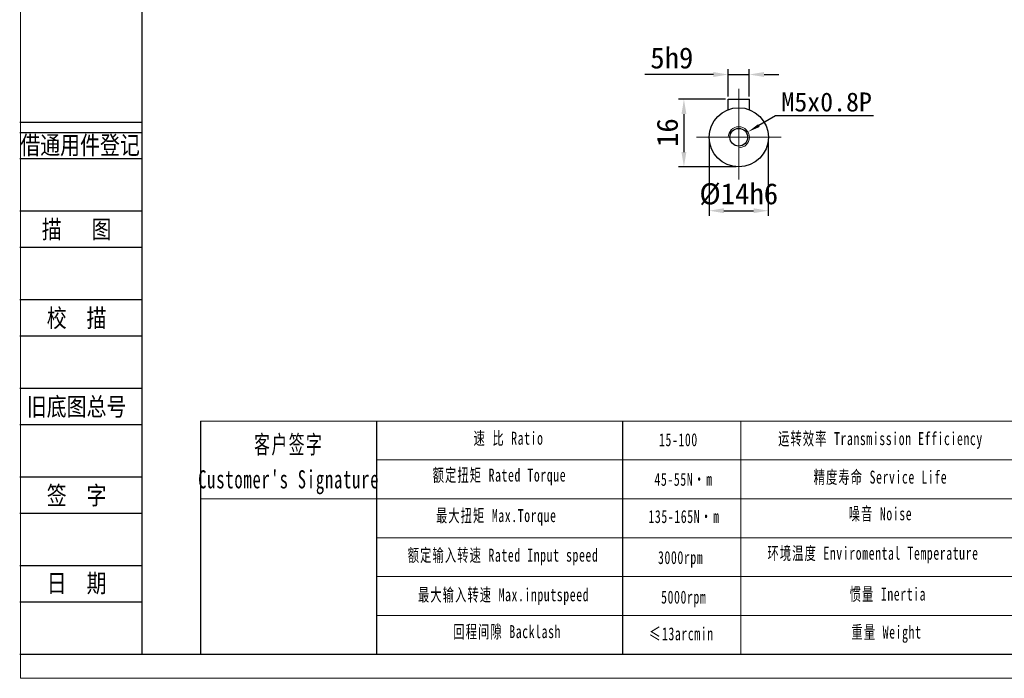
# Model space of a CAD drawing. Header units: millimetres. Extents: x 2421 to 2904, y 79 to 421.
# Tile 1 of 8: x 2421 to 2654, y 79 to 235. Entities that reach past the tile are written whole.
import ezdxf
from ezdxf.enums import TextEntityAlignment as Align

# ---------------------------------------------------------------- set-up
doc = ezdxf.new("R2010")
doc.units = ezdxf.units.MM
doc.linetypes.add('ACAD_ISO10W100', pattern=[18, 12, -3, 0, -3])
for name, color, linetype in [('2细线层', 4, 'Continuous'), ('6文字层', 3, 'Continuous'), ('7标注层', 4, 'Continuous')]:
    doc.layers.add(name, color=color, linetype=linetype)
for name, color, linetype, lineweight in [('SLD-0', 7, 'Continuous', 18), ('中心线层', 7, 'ACAD_ISO10W100', 20), ('图框_外框线', 7, 'Continuous', 18), ('粗实线', 7, 'Continuous', 40), ('细实线', 211, 'Continuous', 18)]:
    doc.layers.add(name, color=color, linetype=linetype, lineweight=lineweight)
doc.styles.add('宋体', font='txt', dxfattribs={"width": 0.8})
doc.styles.add('工程字', font='txt')
doc.styles.add('标准', font='txt', dxfattribs={"width": 0.667})
doc.dimstyles.new('DIMSTYLE_17', dxfattribs={"dimtxt": 8, "dimasz": 12, "dimexe": 0.18, "dimexo": 0.0625, "dimgap": 0.09, "dimtad": 1, "dimtih": 1, "dimtoh": 1, "dimdec": 3, "dimdsep": 46, "dimtxsty": 'Standard', "dimblk": '_CAXARROW', "dimcen": 0.09, "dimdle": 24, "dimadec": 0, "dimazin": 0, "dimtfac": 0.7, "dimtdec": 3, "dimtofl": 0, "dimtmove": 0, "dimatfit": 3, "dimfxl": 1, "dimtolj": 1, "dimarcsym": 0})
doc.dimstyles.new('ISO-25', dxfattribs={"dimtxt": 2.5, "dimasz": 2.5, "dimexe": 1.25, "dimexo": 0.625, "dimtad": 1, "dimtxsty": 'Standard', "dimcen": 2.5, "dimadec": 0, "dimazin": 0, "dimtfac": 1, "dimtmove": 0, "dimatfit": 3, "dimfxl": 1, "dimarcsym": 0})

# ---------------------------------------------------------------- blocks, each defined once
blk = doc.blocks.new('*D40')
at = {"layer": '6文字层', "color": 0, "linetype": 'ByBlock', "lineweight": -2}
for p, q in [((2585.24, 222.06), (2569.03, 222.06)), ((2588.74, 216.83), (2588.74, 223.31)), ((2588.74, 222.06), (2593.74, 222.06)), ((2593.74, 216.83), (2593.74, 223.31)), ((2597.24, 222.06), (2600.74, 222.06))]:
    blk.add_line(p, q, dxfattribs=at)
at = {"layer": '6文字层', "color": 0}
for points in [[(2585.24, 221.48), (2585.24, 222.65), (2588.74, 222.06)], [(2597.24, 222.65), (2597.24, 221.48), (2593.74, 222.06)]]:
    blk.add_solid(points, dxfattribs=at)
at = {"layer": 'Defpoints', "color": 0}
for p in [(2593.74, 222.06), (2588.74, 216.2), (2593.74, 216.2)]:
    blk.add_point(p, dxfattribs=at)
at = {"layer": '6文字层', "color": 0, "insert": (2575.38, 225.96), "char_height": 5, "attachment_point": 5}
blk.add_mtext('5h9', dxfattribs=at)
blk = doc.blocks.new('*D41')
at = {"layer": '6文字层', "color": 0, "linetype": 'ByBlock', "lineweight": -2}
for p, q in [((2588.12, 216.2), (2577, 216.2)), ((2578.25, 212.7), (2578.25, 203.7)), ((2590.62, 200.2), (2577, 200.2))]:
    blk.add_line(p, q, dxfattribs=at)
at = {"layer": '6文字层', "color": 0}
for points in [[(2578.83, 212.7), (2577.67, 212.7), (2578.25, 216.2)], [(2577.67, 203.7), (2578.83, 203.7), (2578.25, 200.2)]]:
    blk.add_solid(points, dxfattribs=at)
at = {"layer": 'Defpoints', "color": 0}
for p in [(2588.74, 216.2), (2578.25, 200.2), (2591.24, 200.2)]:
    blk.add_point(p, dxfattribs=at)
at = {"layer": '6文字层', "color": 0, "insert": (2574.35, 208.31), "char_height": 5, "attachment_point": 5, "rotation": 90}
blk.add_mtext('16', dxfattribs=at)
blk = doc.blocks.new('*D42')
at = {"layer": '6文字层', "color": 0, "linetype": 'ByBlock', "lineweight": -2}
for p, q in [((2584.24, 206.58), (2584.24, 188.56)), ((2598.24, 206.58), (2598.24, 188.56)), ((2587.74, 189.81), (2594.74, 189.81))]:
    blk.add_line(p, q, dxfattribs=at)
at = {"layer": '6文字层', "color": 0}
for points in [[(2587.74, 190.39), (2587.74, 189.23), (2584.24, 189.81)], [(2594.74, 189.23), (2594.74, 190.39), (2598.24, 189.81)]]:
    blk.add_solid(points, dxfattribs=at)
at = {"layer": 'Defpoints', "color": 0}
for p in [(2584.24, 207.2), (2598.24, 207.2), (2598.24, 189.81)]:
    blk.add_point(p, dxfattribs=at)
at = {"layer": '6文字层', "color": 0, "insert": (2591.24, 193.71), "char_height": 5, "attachment_point": 5}
blk.add_mtext('%%C14h6', dxfattribs=at)
blk = doc.blocks.new('_CAXARROW')
blk.add_hatch(color=0).paths.add_polyline_path([(0, 0), (-1, 0.125), (-1, -0.125)], flags=0)
blk = doc.blocks.new('*D43')
at = {"layer": '6文字层', "color": 0, "linetype": 'Continuous', "lineweight": -2}
for p, q in [((2599.93, 212.28), (2595.99, 209.98)), ((2623.16, 212.28), (2599.93, 212.28)), ((2591.15, 207.2), (2591.33, 207.2)), ((2591.24, 207.11), (2591.24, 207.29))]:
    blk.add_line(p, q, dxfattribs=at)
at = {"layer": 'Defpoints', "color": 0}
for p in [(2593.4, 208.46), (2589.08, 205.94)]:
    blk.add_point(p, dxfattribs=at)
at = {"layer": '6文字层', "color": 0, "lineweight": -2, "xscale": 3, "yscale": 3, "zscale": 3, "rotation": 210.3010392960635}
blk.add_blockref('_CAXARROW', (2593.4, 208.46), dxfattribs=at)
at = {"layer": '6文字层', "color": 0, "insert": (2612.05, 215.53), "char_height": 4.5, "attachment_point": 5, "style": '工程字'}
blk.add_mtext('\\A1;M5x0.8P', dxfattribs=at)
blk = doc.blocks.new('_FILLED')
at = {"linetype": 'ByBlock'}
blk.add_hatch(color=0, dxfattribs=at).paths.add_polyline_path([(0, 0), (-1, 0.133), (-1, -0.133)], flags=0)

msp = doc.modelspace()

# ---------------------------------------------------------------- linework, layer by layer
for p, q in [((2505.4082, 139.9904), (2505.4082, 84.7967)), ((2563.6668, 139.9904), (2563.6668, 84.7967))]:
    msp.add_line(p, q)
at = {"layer": '2细线层'}
for p, q in [((2420.9439, 210.7946), (2449.8615, 210.7946)), ((2420.9439, 208.3242), (2449.8615, 208.3242)), ((2420.9439, 202.1483), (2449.8615, 202.1483)), ((2420.9439, 189.7965), (2449.8615, 189.7965)), ((2420.9439, 181.1502), (2449.8615, 181.1502)), ((2420.9439, 168.7984), (2449.8615, 168.7984)), ((2420.9439, 160.1522), (2449.8615, 160.1522)), ((2420.9439, 147.8003), (2449.8615, 147.8003)), ((2420.9439, 139.1541), (2449.8615, 139.1541)), ((2420.9439, 126.8023), (2449.8615, 126.8023)), ((2420.9439, 118.156), (2449.8615, 118.156)), ((2420.9439, 105.8042), (2449.8615, 105.8042)), ((2420.9439, 97.1579), (2449.8615, 97.1579)), ((2420.9439, 84.8061), (2449.8615, 84.8061))]:
    msp.add_line(p, q, dxfattribs=at)
at = {"layer": '7标注层', "color": 0}
msp.add_line((2463.7732, 139.9904), (2463.7732, 84.8061), dxfattribs=at)
at = {"layer": 'SLD-0'}
msp.add_line((2591.7367, 139.9904), (2591.7367, 84.8124), dxfattribs=at)
at = {"layer": '中心线层', "color": 0, "linetype": 'ByBlock'}
for p, q in [((2591.2423, 197.2029), (2591.2423, 218.7029)), ((2581.2423, 207.2029), (2601.2423, 207.2029))]:
    msp.add_line(p, q, dxfattribs=at)
at = {"layer": '图框_外框线'}
for p, q in [((2463.7732, 139.9904), (2898.2325, 139.9904)), ((2505.4082, 130.7829), (2749.5833, 130.7829)), ((2463.7732, 121.5754), (2898.2325, 121.5754)), ((2505.4082, 112.3678), (2898.2325, 112.3678)), ((2505.4082, 103.1603), (2898.2325, 103.1603)), ((2505.4082, 93.9528), (2898.2325, 93.9528))]:
    msp.add_line(p, q, dxfattribs=at)
at = {"layer": '图框_外框线', "color": 3}
msp.add_lwpolyline([(2421.1197, 79.0577), (2903.9808, 79.0577), (2903.9808, 420.5095), (2421.1197, 420.5095)], close=True, dxfattribs=at)
at = {"layer": '图框_外框线', "color": 3, "lineweight": 25}
msp.add_lwpolyline([(2449.8615, 84.8061), (2898.2325, 84.8061), (2898.2325, 414.7612), (2449.8615, 414.7612)], close=True, dxfattribs=at)
at = {"layer": '粗实线', "color": 0, "lineweight": 30}
for p, q in [((2588.7423, 213.7413), (2588.7423, 216.2029)), ((2588.7423, 216.2029), (2593.7423, 216.2029)), ((2593.7423, 213.8023), (2593.7423, 216.2029))]:
    msp.add_line(p, q, dxfattribs=at)
for radius in [7, 2.1]:
    msp.add_circle((2591.2423, 207.2029), radius, dxfattribs=at)
at = {"layer": '细实线', "color": 0, "linetype": 'ByBlock'}
msp.add_arc((2591.2423, 207.2029), 2.5, 270, 180, dxfattribs=at)

# ---------------------------------------------------------------- texts
at = {"layer": '6文字层', "color": 3, "style": '宋体', "width": 0.8}
for s, p in [('借通用件登记', (2435.2459, 205.4)), ('描   图', (2434.4217, 185.4734)), ('校  描', (2434.4217, 164.4753)), ('旧底图总号', (2434.4217, 143.4772)), ('签  字', (2434.4217, 122.4791)), ('日  期', (2434.4294, 101.6043))]:
    msp.add_text(s, height=4.32313, dxfattribs=at).set_placement(p, align=Align.MIDDLE)
at = {"layer": 'SLD-0', "color": 1, "attachment_point": 2, "line_spacing_factor": 1.15057, "style": '标准'}
for s, insert, char_height, width in [('\\T1.1;速 比 Ratio', (2536.7204, 137.4586), 3.069176, 25.077959), ('\\T1.1;运转效率 Transmission Efficiency', (2624.7952, 137.3643), 3.069176, 52.156198), ("\\T1.1;客户签字\\PCustomer's Signature", (2484.6625, 136.5836), 4.296846, 53.453205), ('\\T1.1;\\pxqc;15-100', (2576.9436, 137.1046), 3.069176, 13.049493), ('\\T1.1;额定扭矩 Rated Torque', (2534.5631, 128.7275), 3.069176, 54.492371), ('\\T1.1;精度寿命 Service Life', (2624.7952, 128.2428), 3.069176, 40.938908), ('{\\T1.1;45-55N·m}', (2578.1608, 127.7209), 3.069176, 25.420829), ('\\T1.1;最大扭矩 Max.Torque', (2533.808, 119.134), 3.069176, 36.228569), ('{\\T1.1;135-165N·m}', (2578.2698, 118.905), 3.069176, 30.524348), ('\\T1.1;噪音 Noise', (2624.7952, 119.561), 3.069176, 27.082252), ('\\T1.1;额定输入转速 Rated Input speed', (2535.426, 109.7561), 3.069176, 48.165637), ('{\\T1.1;环境温度 Enviromental Temperature}', (2623.0357, 110.2197), 3.069176, 152.568304), ('\\T1.1;3000rpm', (2577.4744, 109.1978), 3.069176, 21.147864), ('\\T1.1;最大输入转速 Max.inputspeed ', (2535.5339, 100.3782), 3.069176, 48.44389), ('\\T1.1;惯量 Inertia', (2626.5548, 100.5487), 3.069176, 27.727705), ('\\T1.1;5000rpm', (2578.2069, 99.8263), 3.069176, 67.110007), ('\\T1.1;回程间隙 Backlash', (2536.3968, 91.647), 3.069176, 39.280373), ('\\T1.1;≤13arcmin ', (2577.6456, 91.1386), 3.069176, 23.609584), ('\\T1.1;重量 Weight', (2626.2249, 91.5372), 3.069176, 23.865311)]:
    msp.add_mtext(s, dxfattribs=dict(at, insert=insert, char_height=char_height, width=width))

# ---------------------------------------------------------------- dimensions: what is measured, and where the dimension line sits
at = {"layer": '6文字层', "linetype": 'ByBlock'}
for base, p1, p2, text, picture, middle in [((2593.7423, 222.064), (2588.7423, 216.2029), (2593.7423, 216.2029), '<>h9', '*D40', (2575.3842, 222.064)), ((2598.2423, 189.8105), (2584.2423, 207.2029), (2598.2423, 207.2029), '%%C<>h6', '*D42', (2591.2423, 189.8105))]:
    dim = msp.add_linear_dim(base=base, p1=p1, p2=p2, text=text, dimstyle='ISO-25', override={"dimtxt": 5, "dimasz": 3.5, "dimgap": 1.4}, dxfattribs=at)
    dim.commit()
    dim.dimension.update_dxf_attribs({"geometry": picture, "text_midpoint": middle, "dimtype": 160})
at = {"layer": '6文字层', "linetype": 'Continuous'}
dim = msp.add_diameter_dim_2p(p1=(2589.0838, 205.9416), p2=(2593.4008, 208.4643), text='M5x0.8P', dimstyle='DIMSTYLE_17', override={"dimtxt": 4.5, "dimasz": 3, "dimgap": 1, "dimtxsty": '工程字', "dimtol": 0, "dimldrblk": '_FILLED'}, dxfattribs=at)
dim.commit()
dim.dimension.update_dxf_attribs({"geometry": '*D43', "text_midpoint": (2612.0462, 212.2824), "dimtype": 163})
at = {"layer": '6文字层', "linetype": 'ByBlock'}
dim = msp.add_linear_dim(base=(2578.2498, 200.2029), p1=(2588.7423, 216.2029), p2=(2591.2423, 200.2029), angle=90, dimstyle='ISO-25', override={"dimtxt": 5, "dimasz": 3.5, "dimgap": 1.4}, dxfattribs=at)
dim.commit()
dim.dimension.update_dxf_attribs({"geometry": '*D41', "text_midpoint": (2578.2498, 208.315), "dimtype": 160})

# ---------------------------------------------------------------- next in the draw order: texts
at = {"layer": 'SLD-0', "color": 1, "char_height": 3.069176, "width": 152.568304, "attachment_point": 2, "style": '标准', "bg_fill": 2}
for s, insert in [('{\\f宋体|b0|i0|c134|p2;\\W0.65;扭转刚性 \\fArial|b0|i0|c0|p34;Torsional Rigidity}', (2701.4569, 136.9071)), ('{\\f宋体|b0|i0|c134|p2;容许径向力Max Radial Force}', (2701.4651, 128.1162)), ('{\\f宋体|b0|i0|c134|p2;容许轴向力Max Axial Force}', (2701.8074, 119.1071))]:
    msp.add_mtext(s, dxfattribs=dict(at, insert=insert))

doc.saveas('drawing.dxf')
